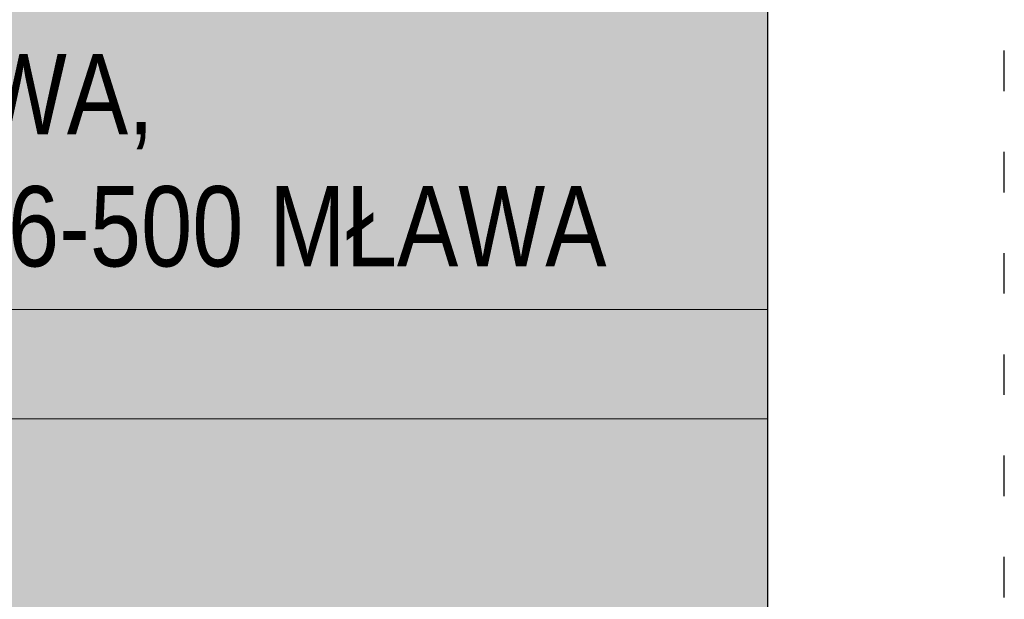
# Model space of a CAD drawing. Header units: metres. Extents: x 7454870 to 7460959, y 5886692 to 5887063.
# Tile 51 of 55: x 7458062.35 to 7458065.26, y 5886837.02 to 5886838.73. Entities that reach past the tile are written whole.
import ezdxf

# ---------------------------------------------------------------- set-up
doc = ezdxf.new("R2010")
doc.units = ezdxf.units.M
doc.header["$MEASUREMENT"] = 0
doc.linetypes.add('ACAD_ISO03W100', pattern=[30, 12, -18])
doc.layers.get('0').update_dxf_attribs({"color": 210, "linetype": 'CONTINUOUS', "lineweight": 100})
doc.layers.add('^ ramka cienka', color=1, linetype='CONTINUOUS')
doc.styles.add('GENERATED_STYLE_1', font='ARIALN.TTF')

# ---------------------------------------------------------------- blocks, each defined once
blk = doc.blocks.new('A3_poziomo_05')
at = {"layer": '^ ramka cienka', "color": 8, "linetype": 'ACAD_ISO03W100'}
blk.add_line((136976.59, 148649.6, 0), (136976.59, 151619.6, 0), dxfattribs=at)
at = {"layer": '^ ramka cienka', "color": 215}
blk.add_line((136906.59, 148714.6, 0), (136906.59, 151554.6, 0), dxfattribs=at)

msp = doc.modelspace()

# ---------------------------------------------------------------- hatches: boundary and pattern name
at = {"lineweight": 5}
h = msp.add_hatch(color=8, dxfattribs=at)
h.dxf.hatch_style = 1
h.set_gradient(color1=(255, 255, 255), tint=1, name='CURVED')
h.paths.add_polyline_path([(7458058.7311, 5886848.901), (7458064.5631, 5886848.901), (7458064.5628, 5886823.8733), (7458058.7308, 5886823.8733)])

# ---------------------------------------------------------------- linework, layer by layer
at = {"color": 18, "linetype": 'Continuous', "lineweight": 13, "true_color": 0x000000}
for p, q in [((7458058.7308, 5886837.8758), (7458064.5628, 5886837.8758)), ((7458058.7308, 5886837.5518), (7458064.5628, 5886837.5518))]:
    msp.add_line(p, q, dxfattribs=at)
at = {"color": 18, "linetype": 'Continuous', "lineweight": 13, "true_color": 0x000000, "elevation": 0, "flags": 128}
msp.add_lwpolyline([(7458058.7308, 5886848.7764), (7458064.5628, 5886848.7764), (7458064.5628, 5886823.8733), (7458058.7308, 5886823.8733)], close=True, dxfattribs=at)

# ---------------------------------------------------------------- block references
at = {"layer": '^ ramka cienka', "xscale": 0.01, "yscale": 0.01, "zscale": 0.01}
msp.add_blockref('A3_poziomo_05', (7456695.4969, 5885336.7273, 0), dxfattribs=at)

# ---------------------------------------------------------------- texts
at = {"color": 18, "linetype": 'Continuous', "lineweight": 13, "true_color": 0x000000, "insert": (7458061.6468, 5886838.6328), "char_height": 0.237938, "attachment_point": 2, "line_spacing_factor": 0.985871, "style": 'GENERATED_STYLE_1'}
msp.add_mtext('\\A1;{\\pqc;\\fArial Narrow|b0|i0|c0|p34;MIASTO MŁAWA, \\P\\pqc;\\fArial Narrow|b0|i0|c0|p34;UL. STARY RYNEK 19, 06-500 MŁAWA}', dxfattribs=at)

doc.saveas('drawing.dxf')
